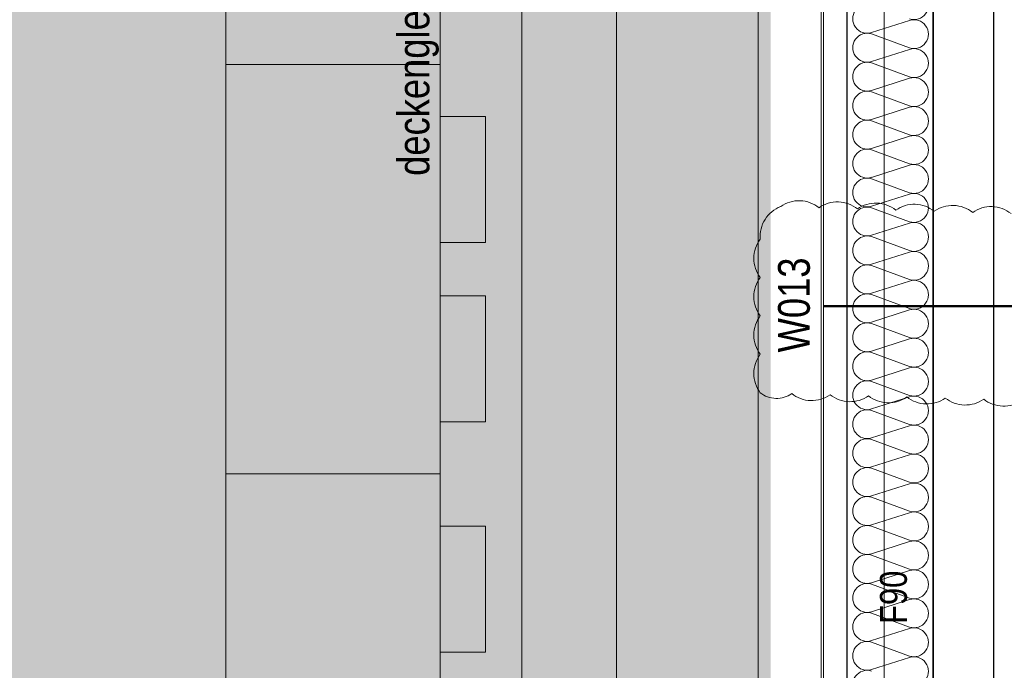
# Model space of a CAD drawing. Extents: x -620 to 300, y 62 to 1112.
# Tile 200 of 226: x -506 to -444, y 881 to 923. Entities that reach past the tile are written whole.
import ezdxf
from ezdxf.lldxf.tags import DXFTag

# ---------------------------------------------------------------- set-up
doc = ezdxf.new("R2010")
doc.units = 0
doc.layers.get('0').update_dxf_attribs({"lineweight": 13})
for name, color, linetype, lineweight, true_color in [('30 -33 Aussenwände- 7 Fassade_ Elemente', 7, 'Continuous', 9, 0x00aacc), ('30 -35 Decken- 1 Konstruktion-Träger- Stahlbeton', 7, 'Continuous', 13, 0x33aa00), ('30 -35 Decken- 1 Konstruktion-Träger- Stahlbeton -Ortbeton', 7, 'Continuous', 13, 0x33aa00), ('60- 61 allgemeine Ausstattung- 1 Möbel', 9, 'Continuous', 9, 0x808080), ('70 -72 Beschriftung- 1 Beschriftung allgemein', 7, 'Continuous', 9, 0xff6633), ('70 -77 Revision- 2 Wolken', 7, 'Continuous', 18, 0x944cff), ('iwb_Layout BA_Markierung', 7, 'Continuous', 9, 0xbadcdc)]:
    doc.layers.add(name, color=color, linetype=linetype, lineweight=lineweight, true_color=true_color)
doc.layers.add('70 -71 Achsen- 1 Gebäudeachsen', color=7, linetype='STRICHPUNKT2-A06CPVSFL0', lineweight=18)
doc.layers.add('70 -75 Raumstempel- 3 Wandstempel', color=7, linetype='Continuous', lineweight=50)
doc.styles.get("Standard").update_dxf_attribs({"font": 'ARIALN.TTF'})
tags = doc.linetypes.add('grob-A06CPVSAL0', pattern=[14, 3, -8, 3]).pattern_tags.tags
tags[8:9] = [DXFTag(74, 4), DXFTag(75, 0), DXFTag(340, '0'), DXFTag(46, 0.0), DXFTag(50, 0.0), DXFTag(44, 0.0), DXFTag(45, 0.0)]
tags[6:7] = [DXFTag(74, 4), DXFTag(75, 0), DXFTag(340, '0'), DXFTag(46, 0.0), DXFTag(50, 0.0), DXFTag(44, 0.0), DXFTag(45, 0.0)]
tags[4:5] = [DXFTag(74, 4), DXFTag(75, 0), DXFTag(340, '0'), DXFTag(46, 0.0), DXFTag(50, 0.0), DXFTag(44, 0.0), DXFTag(45, 0.0)]
tags = doc.linetypes.add('STRICHPUNKT2-A06CPVSFL0', pattern=[12.7, 6.35, -3.175, 0, -3.175]).pattern_tags.tags
tags[10:11] = [DXFTag(74, 4), DXFTag(75, 0), DXFTag(340, '0'), DXFTag(46, 0.0), DXFTag(50, 0.0), DXFTag(44, 0.0), DXFTag(45, 0.0)]
tags[8:9] = [DXFTag(74, 4), DXFTag(75, 0), DXFTag(340, '0'), DXFTag(46, 0.0), DXFTag(50, 0.0), DXFTag(44, 0.0), DXFTag(45, 0.0)]
tags[6:7] = [DXFTag(74, 4), DXFTag(75, 0), DXFTag(340, '0'), DXFTag(46, 0.0), DXFTag(50, 0.0), DXFTag(44, 0.0), DXFTag(45, 0.0)]
tags[4:5] = [DXFTag(74, 4), DXFTag(75, 0), DXFTag(340, '0'), DXFTag(46, 0.0), DXFTag(50, 0.0), DXFTag(44, 0.0), DXFTag(45, 0.0)]

# ---------------------------------------------------------------- blocks, each defined once
blk = doc.blocks.new('Polygon-A06CPVS2L0')
at = {"color": 0, "linetype": 'ByBlock', "lineweight": -2, "ltscale": 0.13}
blk.add_solid([(-458.92, 86.609), (-538.631, 86.396), (-458.753, 1083.814), (-538.631, 1083.814)], dxfattribs=at)
blk = doc.blocks.new('Referenz-A06CPVSGL0')
at = {"layer": '30 -33 Aussenwände- 7 Fassade_ Elemente', "color": 0, "linetype": 'Continuous', "lineweight": 25, "ltscale": 0.25}
for p, q in [((-448.479, 999.453), (-448.479, 834.453)), ((-453.939, 838.953), (-453.939, 994.953)), ((-448.479, 839.453), (-448.479, 994.453)), ((-444.639, 994.453), (-444.639, 839.453))]:
    blk.add_line(p, q, dxfattribs=at)
at = {"layer": '30 -33 Aussenwände- 7 Fassade_ Elemente', "color": 0, "linetype": 'Continuous', "ltscale": 0.13}
for p, q in [((-455.439, 994.953), (-455.439, 838.953)), ((-449.979, 922.574), (-452.379, 921.803)), ((-452.379, 921.713), (-449.979, 920.826)), ((-449.979, 920.736), (-452.379, 919.964)), ((-452.379, 919.874), (-449.979, 918.987)), ((-449.979, 918.897), (-452.379, 918.126)), ((-452.379, 918.036), (-449.979, 917.149)), ((-449.979, 917.059), (-452.379, 916.287)), ((-452.379, 916.197), (-449.979, 915.31)), ((-449.979, 915.22), (-452.379, 914.449)), ((-452.379, 914.359), (-449.979, 913.472)), ((-449.979, 913.382), (-452.379, 912.61)), ((-452.379, 912.52), (-449.979, 911.633)), ((-449.979, 911.543), (-452.379, 910.772)), ((-452.379, 910.682), (-449.979, 909.795)), ((-449.979, 909.705), (-452.379, 908.933)), ((-452.379, 908.843), (-449.979, 907.956)), ((-449.979, 907.866), (-452.379, 907.095)), ((-452.379, 907.005), (-449.979, 906.117)), ((-449.979, 906.027), (-452.379, 905.256)), ((-452.379, 905.166), (-449.979, 904.279)), ((-449.979, 904.189), (-452.379, 903.418)), ((-452.379, 903.328), (-449.979, 902.44)), ((-449.979, 902.35), (-452.379, 901.579)), ((-452.379, 901.489), (-449.979, 900.602)), ((-449.979, 900.512), (-452.379, 899.741)), ((-452.379, 899.651), (-449.979, 898.763)), ((-449.979, 898.673), (-452.379, 897.902)), ((-452.379, 897.812), (-449.979, 896.925)), ((-449.979, 896.835), (-452.379, 896.064)), ((-452.379, 895.974), (-449.979, 895.086)), ((-449.979, 894.996), (-452.379, 894.225)), ((-452.379, 894.135), (-449.979, 893.248)), ((-449.979, 893.158), (-452.379, 892.386)), ((-452.379, 892.296), (-449.979, 891.409)), ((-449.979, 891.319), (-452.379, 890.548)), ((-452.379, 890.458), (-449.979, 889.571)), ((-449.979, 889.481), (-452.379, 888.709)), ((-452.379, 888.619), (-449.979, 887.732)), ((-449.979, 887.642), (-452.379, 886.871)), ((-452.379, 886.781), (-449.979, 885.894)), ((-449.979, 885.804), (-452.379, 885.032)), ((-452.379, 884.942), (-449.979, 884.055)), ((-449.979, 883.965), (-452.379, 883.194)), ((-452.379, 883.104), (-449.979, 882.217)), ((-449.979, 882.127), (-452.379, 881.355))]:
    blk.add_line(p, q, dxfattribs=at)
for centre, major_axis, end_param in [((-449.697, 923.539), (-0.282, -0.874), 3.764652), ((-452.66, 922.677), (0.282, 0.874), 3.765224), ((-449.697, 921.7), (-0.282, -0.874), 3.764652), ((-452.66, 920.839), (0.282, 0.874), 3.765224), ((-449.697, 919.861), (-0.282, -0.874), 3.764652), ((-452.66, 919), (0.282, 0.874), 3.765224), ((-449.697, 918.023), (-0.282, -0.874), 3.764652), ((-452.66, 917.162), (0.282, 0.874), 3.765224), ((-449.697, 916.184), (-0.282, -0.874), 3.764652), ((-452.66, 915.323), (0.282, 0.874), 3.765224), ((-449.697, 914.346), (-0.282, -0.874), 3.764652), ((-452.66, 913.485), (0.282, 0.874), 3.765224), ((-449.697, 912.507), (-0.282, -0.874), 3.764652), ((-452.66, 911.646), (0.282, 0.874), 3.765224), ((-449.697, 910.669), (-0.282, -0.874), 3.764652), ((-452.66, 909.807), (0.282, 0.874), 3.765224), ((-449.697, 908.83), (-0.282, -0.874), 3.764652), ((-452.66, 907.969), (0.282, 0.874), 3.765224), ((-449.697, 906.992), (-0.282, -0.874), 3.764652), ((-452.66, 906.13), (0.282, 0.874), 3.765224), ((-449.697, 905.153), (-0.282, -0.874), 3.764652), ((-452.66, 904.292), (0.282, 0.874), 3.765224), ((-449.697, 903.315), (-0.282, -0.874), 3.764652), ((-452.66, 902.453), (0.282, 0.874), 3.765224), ((-449.697, 901.476), (-0.282, -0.874), 3.764652), ((-452.66, 900.615), (0.282, 0.874), 3.765224), ((-449.697, 899.638), (-0.282, -0.874), 3.764652), ((-452.66, 898.776), (0.282, 0.874), 3.765224), ((-449.697, 897.799), (-0.282, -0.874), 3.764652), ((-452.66, 896.938), (0.282, 0.874), 3.765224), ((-449.697, 895.961), (-0.282, -0.874), 3.764652), ((-452.66, 895.099), (0.282, 0.874), 3.765224), ((-449.697, 894.122), (-0.282, -0.874), 3.764652), ((-452.66, 893.261), (0.282, 0.874), 3.765224), ((-449.697, 892.284), (-0.282, -0.874), 3.764652), ((-452.66, 891.422), (0.282, 0.874), 3.765224), ((-449.697, 890.445), (-0.282, -0.874), 3.764652), ((-452.66, 889.584), (0.282, 0.874), 3.765224), ((-449.697, 888.606), (-0.282, -0.874), 3.764652), ((-452.66, 887.745), (0.282, 0.874), 3.765224), ((-449.697, 886.768), (-0.282, -0.874), 3.764652), ((-452.66, 885.907), (0.282, 0.874), 3.765224), ((-449.697, 884.929), (-0.282, -0.874), 3.764652), ((-452.66, 884.068), (0.282, 0.874), 3.765224), ((-449.697, 883.091), (-0.282, -0.874), 3.764652), ((-452.66, 882.23), (0.282, 0.874), 3.765224), ((-449.697, 881.252), (-0.282, -0.874), 3.764652), ((-452.66, 880.391), (0.282, 0.874), 3.765224)]:
    blk.add_ellipse(centre, major_axis=major_axis, ratio=1, start_param=0, end_param=end_param, dxfattribs=at)
at = {"layer": '30 -35 Decken- 1 Konstruktion-Träger- Stahlbeton', "color": 0, "linetype": 'grob-A06CPVSAL0', "lineweight": -2, "ltscale": 0.13}
for p, q in [((-459.579, 778.453), (-459.579, 995.453)), ((-451.579, 778.453), (-451.579, 995.453))]:
    blk.add_line(p, q, dxfattribs=at)
at = {"layer": '30 -35 Decken- 1 Konstruktion-Träger- Stahlbeton -Ortbeton', "color": 0, "linetype": 'Continuous', "lineweight": -2, "ltscale": 0.13}
for p, q in [((-474.579, 837.453), (-474.579, 996.458)), ((-468.579, 996.458), (-468.579, 837.453))]:
    blk.add_line(p, q, dxfattribs=at)
at = {"layer": '60- 61 allgemeine Ausstattung- 1 Möbel', "color": 0, "linetype": 'Continuous', "ltscale": 0.13}
for p, q in [((-493.363, 919.777), (-493.363, 945.777)), ((-479.763, 945.777), (-479.763, 919.777)), ((-479.763, 919.777), (-493.363, 919.777)), ((-493.363, 893.777), (-493.363, 919.777)), ((-493.363, 919.777), (-479.763, 919.777)), ((-479.763, 919.777), (-479.763, 893.777)), ((-479.763, 908.472), (-479.763, 916.472)), ((-479.763, 916.472), (-476.882, 916.472)), ((-476.882, 916.472), (-476.882, 908.472)), ((-476.882, 908.472), (-479.763, 908.472)), ((-479.763, 897.082), (-479.763, 905.082)), ((-479.763, 905.082), (-476.882, 905.082)), ((-476.882, 905.082), (-476.882, 897.082)), ((-476.882, 897.082), (-479.763, 897.082)), ((-479.763, 893.777), (-493.363, 893.777)), ((-493.363, 867.777), (-493.363, 893.777)), ((-493.363, 893.777), (-479.763, 893.777)), ((-479.763, 893.777), (-479.763, 867.777)), ((-479.763, 882.472), (-479.763, 890.472)), ((-479.763, 890.472), (-476.882, 890.472)), ((-476.882, 890.472), (-476.882, 882.472)), ((-476.882, 882.472), (-479.763, 882.472))]:
    blk.add_line(p, q, dxfattribs=at)
at = {"layer": '70 -71 Achsen- 1 Gebäudeachsen', "color": 0, "linetype": 'STRICHPUNKT2-A06CPVSFL0', "ltscale": 0.18}
blk.add_line((-455.579, 1084.393), (-455.579, 84.953), dxfattribs=at)
at = {"layer": '70 -75 Raumstempel- 3 Wandstempel', "color": 0, "linetype": 'Continuous', "ltscale": 0.5}
blk.add_line((-455.439, 904.436), (-442.699, 904.436), dxfattribs=at)
at = {"layer": '70 -77 Revision- 2 Wolken', "color": 0, "linetype": 'Continuous', "ltscale": 0.18}
for centre, major_axis in [((-457.424, 908.858), (-0.728, 1.897)), ((-456.983, 909.093), (0.062, 2.031)), ((-456.983, 909.093), (1.268, 1.587)), ((-454.546, 909.018), (0.062, 2.031)), ((-454.546, 909.018), (1.268, 1.587)), ((-452.109, 908.943), (0.062, 2.031)), ((-452.109, 908.943), (1.268, 1.587)), ((-449.672, 908.868), (0.062, 2.031)), ((-449.672, 908.868), (1.268, 1.587)), ((-447.234, 908.794), (0.062, 2.031)), ((-447.234, 908.794), (1.268, 1.587)), ((-444.797, 908.719), (0.062, 2.031)), ((-444.797, 908.719), (1.268, 1.587)), ((-457.424, 908.858), (-1.721, 1.081)), ((-457.823, 907.471), (-1.626, 1.219)), ((-457.823, 907.471), (-2.032, 0)), ((-457.823, 905.032), (-1.626, 1.219)), ((-457.823, 905.032), (-2.032, 0)), ((-457.823, 902.594), (-1.626, 1.219)), ((-457.823, 902.594), (-2.032, 0)), ((-457.823, 900.155), (-1.626, 1.219)), ((-457.823, 900.155), (-2.032, 0)), ((-458.412, 900.238), (-1.037, -1.302)), ((-458.412, 900.238), (-0.048, -1.664)), ((-456.187, 900.468), (-1.266, -1.59)), ((-456.187, 900.468), (-0.059, -2.031)), ((-453.749, 900.397), (-1.266, -1.59)), ((-453.749, 900.397), (-0.059, -2.031)), ((-451.312, 900.327), (-1.266, -1.59)), ((-451.312, 900.327), (-0.059, -2.031)), ((-448.875, 900.256), (-1.266, -1.59)), ((-448.875, 900.256), (-0.059, -2.031)), ((-446.437, 900.185), (-1.266, -1.59)), ((-446.437, 900.185), (-0.059, -2.031)), ((-444, 900.115), (-1.266, -1.59)), ((-444, 900.115), (-0.059, -2.031))]:
    blk.add_ellipse(centre, major_axis=major_axis, ratio=1, start_param=0, end_param=0.643501, dxfattribs=at)
at = {"layer": '70 -72 Beschriftung- 1 Beschriftung allgemein', "color": 0, "linetype": 'Continuous', "ltscale": 0.13, "insert": (-482.464, 912.703), "char_height": 2.01377, "attachment_point": 1, "rotation": 90}
blk.add_mtext('{\\fArial Narrow;deckengleicher}', dxfattribs=at)
at = {"layer": '70 -75 Raumstempel- 3 Wandstempel', "color": 0, "linetype": 'Continuous', "ltscale": 0.5, "attachment_point": 1, "rotation": 90}
for s, insert, char_height in [('{\\fArial Narrow;W013}', (-458.318, 901.494), 2.01377), ('{\\fArial Narrow;F90}', (-451.852, 884.257), 1.71171)]:
    blk.add_mtext(s, dxfattribs=dict(at, insert=insert, char_height=char_height))

msp = doc.modelspace()

# ---------------------------------------------------------------- block references
at = {"color": 8, "lineweight": 13, "ltscale": 0.13, "true_color": 0x808080}
msp.add_blockref('Referenz-A06CPVSGL0', (0, 0), dxfattribs=at)
at = {"layer": 'iwb_Layout BA_Markierung', "ltscale": 0.13}
msp.add_blockref('Polygon-A06CPVS2L0', (0, 0), dxfattribs=at)

doc.saveas('drawing.dxf')
